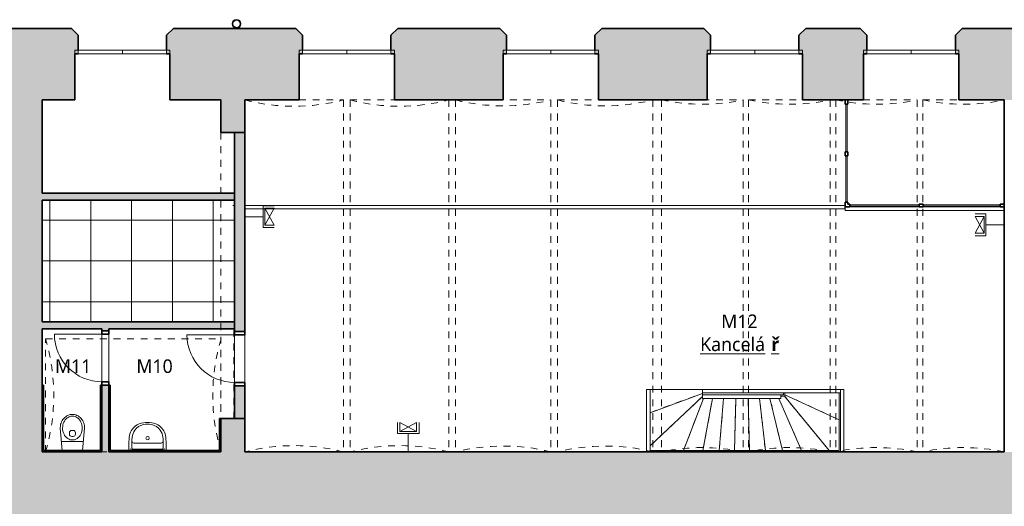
# Model space of a CAD drawing. Header units: metres. Extents: x -0.2 to 44.7, y -1.1 to 28.
# Tile 10 of 11: x 22 to 36.5, y 7.7 to 14.9. Entities that reach past the tile are written whole.
import ezdxf

# ---------------------------------------------------------------- set-up
doc = ezdxf.new("R2010")
doc.units = ezdxf.units.M
for name, pattern in [('AV - Cerch_ 1 tecka 4mm', [0.006, 0.004, -0.001, 0, -0.001]), ('AV - Cerch_ 2 tecky 4mm', [0.008, 0.004, -0.0015, 0, -0.001, 0, -0.0015]), ('AV - Tecka 1mm', [0.001, 0, -0.001])]:
    doc.linetypes.add(name, pattern=pattern)
doc.layers.add('AV-MISTNOSTI', color=7, linetype='AV - Tecka 1mm', lineweight=13, true_color=0x85cf54)
doc.layers.add('AV-TEXTY', color=5, linetype='Continuous', lineweight=13, true_color=0x0000ff)
for name, color, linetype, lineweight in [('AV-SRAFY', 7, 'Continuous', 35), ('AV-STAVBA', 7, 'Continuous', 18), ('AV-VYBAVENI', 7, 'Continuous', 18)]:
    doc.layers.add(name, color=color, linetype=linetype, lineweight=lineweight)
doc.styles.add('Trebuchet MS_B', font='trebuc.ttf', dxfattribs={"height": 0.2})

# ---------------------------------------------------------------- blocks, each defined once
blk = doc.blocks.new('GM_Otvor_obdélníkový - 4200x4810-947040-1NP mezipatro')
at = {"layer": 'AV-STAVBA', "color": 254, "linetype": 'AV - Cerch_ 1 tecka 4mm', "lineweight": 13, "true_color": 0xcccccc}
for p, q in [((-2.1, 0.175), (2.1, 0.175)), ((-2.1, -0.175), (2.1, -0.175)), ((-2.1, -0.175), (2.1, -0.175))]:
    blk.add_line(p, q, dxfattribs=at)
blk = doc.blocks.new('DO_1-L_Ocel_ - 700x1970_150-958473-1NP mezipatro')
at = {"layer": 'AV-STAVBA', "color": 254, "true_color": 0xcccccc}
for p, q in [((0.35, 0.775), (0.35, 0.075)), ((-0.35, 0.075), (0.35, 0.075)), ((-0.35, -0.075), (0.35, -0.075))]:
    blk.add_line(p, q, dxfattribs=at)
at = {"layer": 'AV-STAVBA', "color": 254, "linetype": 'AV - Cerch_ 1 tecka 4mm', "true_color": 0xcccccc}
for p, q in [((-0.4, 0.075), (0.4, 0.075)), ((-0.35, 0.075), (0.35, 0.075)), ((-0.4, -0.075), (0.4, -0.075)), ((-0.35, -0.075), (0.35, -0.075))]:
    blk.add_line(p, q, dxfattribs=at)
at = {"layer": 'AV-STAVBA', "color": 254, "lineweight": 35, "true_color": 0xcccccc}
for p, q in [((-0.35, 0.075), (-0.4, 0.075)), ((-0.35, -0.075), (-0.35, 0.075)), ((0.4, 0.075), (0.35, 0.075)), ((0.35, 0.075), (0.35, -0.075)), ((-0.4, -0.075), (-0.35, -0.075)), ((0.35, -0.075), (0.4, -0.075))]:
    blk.add_line(p, q, dxfattribs=at)
at = {"layer": 'AV-STAVBA', "color": 254, "true_color": 0xcccccc}
blk.add_arc((0.35, 0.075), 0.7, 90, 180, dxfattribs=at)
blk = doc.blocks.new('DO_1-L_Ocel_ - 700x1970_100-947950-1NP mezipatro')
at = {"layer": 'AV-STAVBA', "color": 254, "true_color": 0xcccccc}
for p, q in [((0.35, 0.75), (0.35, 0.05)), ((-0.35, 0.05), (0.35, 0.05)), ((-0.35, -0.05), (0.35, -0.05))]:
    blk.add_line(p, q, dxfattribs=at)
at = {"layer": 'AV-STAVBA', "color": 254, "linetype": 'AV - Cerch_ 1 tecka 4mm', "true_color": 0xcccccc}
for p, q in [((-0.4, 0.05), (0.4, 0.05)), ((-0.35, 0.05), (0.35, 0.05)), ((-0.4, -0.05), (0.4, -0.05)), ((-0.35, -0.05), (0.35, -0.05))]:
    blk.add_line(p, q, dxfattribs=at)
at = {"layer": 'AV-STAVBA', "color": 254, "lineweight": 35, "true_color": 0xcccccc}
for p, q in [((-0.35, 0.05), (-0.4, 0.05)), ((-0.35, -0.05), (-0.35, 0.05)), ((0.4, 0.05), (0.35, 0.05)), ((0.35, 0.05), (0.35, -0.05)), ((-0.4, -0.05), (-0.35, -0.05)), ((0.35, -0.05), (0.4, -0.05))]:
    blk.add_line(p, q, dxfattribs=at)
at = {"layer": 'AV-STAVBA', "color": 254, "true_color": 0xcccccc}
blk.add_arc((0.35, 0.05), 0.7, 90, 180, dxfattribs=at)
blk = doc.blocks.new('WI_2222_bez středního sloupku - 1400x3440-1056389-1NP mezipatro')
at = {"layer": 'AV-STAVBA', "color": 254, "true_color": 0xcccccc}
for p, q in [((-0.7, 0.155), (-0.7, 0.205)), ((-0.7, 0.205), (0.7, 0.205)), ((-0.7, 0.155), (0.7, 0.155)), ((0, 0.205), (-0.65, 0.205)), ((-0.65, 0.205), (-0.65, 0.155)), ((-0.65, 0.155), (-0.65, 0.205)), ((-0.65, 0.155), (0, 0.155)), ((0.65, 0.205), (0, 0.205)), ((0, 0.205), (0, 0.155)), ((0, 0.205), (0, 0.155)), ((0, 0.155), (0.65, 0.155)), ((0.65, 0.205), (0.65, 0.155)), ((0.65, 0.155), (0.65, 0.205)), ((0.7, 0.155), (0.7, 0.205))]:
    blk.add_line(p, q, dxfattribs=at)
blk = doc.blocks.new('GM_Void_valená klenba - GM_Void_valená klenba-1557071-1NP mezipatro')
at = {"layer": 'AV-STAVBA', "color": 254, "linetype": 'AV - Cerch_ 1 tecka 4mm', "lineweight": 13, "true_color": 0xcccccc}
for p, q in [((-0.725, 2.585), (-0.725, -2.585)), ((-0.725, 2.585), (0.725, 2.585)), ((0.725, 2.585), (0.725, -2.585)), ((-0.725, -2.585), (0.725, -2.585))]:
    blk.add_line(p, q, dxfattribs=at)
for centre, start, end in [((0, 5.393), 255.5225, 284.4775), ((0, -5.393), 75.5225, 104.4775)]:
    blk.add_arc(centre, 2.9, start, end, dxfattribs=at)
blk = doc.blocks.new('GM_Void_valená klenba - GM_Void_valená klenba-1557072-1NP mezipatro')
at = {"layer": 'AV-STAVBA', "color": 254, "linetype": 'AV - Cerch_ 1 tecka 4mm', "lineweight": 13, "true_color": 0xcccccc}
for p, q in [((-0.7, 2.585), (-0.7, -2.585)), ((-0.7, 2.585), (0.7, 2.585)), ((0.7, 2.585), (0.7, -2.585)), ((-0.7, -2.585), (0.7, -2.585))]:
    blk.add_line(p, q, dxfattribs=at)
for centre, start, end in [((0, 5.399), 256.032, 283.968), ((0, -5.399), 76.032, 103.968)]:
    blk.add_arc(centre, 2.9, start, end, dxfattribs=at)
blk = doc.blocks.new('GM_Void_valená klenba - GM_Void_valená klenba-1557073-1NP mezipatro')
at = {"layer": 'AV-STAVBA', "color": 254, "linetype": 'AV - Cerch_ 1 tecka 4mm', "lineweight": 13, "true_color": 0xcccccc}
for p, q in [((-0.6, 2.585), (-0.6, -2.585)), ((-0.6, 2.585), (0.6, 2.585)), ((0.6, 2.585), (0.6, -2.585)), ((-0.6, -2.585), (0.6, -2.585))]:
    blk.add_line(p, q, dxfattribs=at)
for centre, start, end in [((0, 5.422), 258.0595, 281.9405), ((0, -5.422), 78.0595, 101.9405)]:
    blk.add_arc(centre, 2.9, start, end, dxfattribs=at)
blk = doc.blocks.new('Railing - Railing-1374082-1NP mezipatro')
at = {"layer": 'AV-STAVBA', "color": 254, "true_color": 0xcccccc}
for p, q in [((32.035, 9.314), (32.035, 9.364)), ((33.19, 9.364), (32.035, 9.364)), ((33.19, 9.314), (32.035, 9.314)), ((33.19, 9.364), (33.19, 9.314))]:
    blk.add_line(p, q, dxfattribs=at)
blk = doc.blocks.new('GM_Void_valená klenba - GM_Void_valená klenba-1524359-1NP mezipatro')
at = {"layer": 'AV-STAVBA', "color": 254, "linetype": 'AV - Cerch_ 1 tecka 4mm', "lineweight": 13, "true_color": 0xcccccc}
for p, q in [((-0.83, 1.265), (-0.83, -1.315)), ((-0.83, 1.265), (0.83, 1.265)), ((0.83, 1.265), (0.83, -1.315)), ((-0.83, -1.315), (0.83, -1.315))]:
    blk.add_line(p, q, dxfattribs=at)
for centre, start, end in [((0, 4.044), 253.369, 286.631), ((0, -4.094), 73.369, 106.631)]:
    blk.add_arc(centre, 2.9, start, end, dxfattribs=at)
blk = doc.blocks.new('Railing - Railing-1385250-1NP mezipatro')
at = {"layer": 'AV-STAVBA', "color": 254, "true_color": 0xcccccc}
for p, q in [((32.035, 9.395), (32.035, 9.445)), ((34.065, 9.445), (32.035, 9.445)), ((34.065, 9.445), (34.065, 9.395)), ((34.065, 9.445), (34.115, 9.445)), ((34.065, 9.445), (34.065, 8.528)), ((34.115, 8.528), (34.115, 9.445)), ((32.035, 9.395), (34.065, 9.395))]:
    blk.add_line(p, q, dxfattribs=at)
blk = doc.blocks.new('Railing - Railing-1385278-1NP mezipatro')
at = {"layer": 'AV-STAVBA', "color": 254, "true_color": 0xcccccc}
for p, q in [((31.215, 9.445), (31.265, 9.445)), ((31.215, 9.445), (31.215, 8.528)), ((31.265, 8.528), (31.265, 9.445))]:
    blk.add_line(p, q, dxfattribs=at)
blk = doc.blocks.new('Obdélníková příčel - Koncepční příčel interiérová 60_40-1385700-1NP mezipatro')
at = {"layer": 'AV-STAVBA', "color": 254, "lineweight": 35, "true_color": 0xcccccc}
for p, q in [((0, 0.02), (-0.06, 0.02)), ((-0.06, 0.02), (-0.06, -0.02)), ((0, -0.02), (0, 0.02)), ((-0.06, -0.02), (0, -0.02))]:
    blk.add_line(p, q, dxfattribs=at)
blk = doc.blocks.new('Systémový panel - Prosklený panel - Interiérový-1386554-1NP mezipatro')
at = {"layer": 'AV-STAVBA', "color": 254, "true_color": 0xcccccc}
for p, q in [((0.34, 0.01), (-0.34, 0.01)), ((-0.34, 0.01), (-0.34, -0.01)), ((0.34, -0.01), (0.34, 0.01)), ((-0.34, -0.01), (0.34, -0.01))]:
    blk.add_line(p, q, dxfattribs=at)
blk = doc.blocks.new('Obdélníková příčel - Koncepční příčel interiérová 60_40-1385705-1NP mezipatro')
at = {"layer": 'AV-STAVBA', "color": 254, "lineweight": 35, "true_color": 0xcccccc}
for p, q in [((-0.06, 0.02), (0, 0.02)), ((-0.06, -0.02), (-0.06, 0.02)), ((0, 0.02), (0, -0.02)), ((0, -0.02), (-0.06, -0.02))]:
    blk.add_line(p, q, dxfattribs=at)
blk = doc.blocks.new('Systémový panel - Prosklený panel - Interiérový-1386290-1NP mezipatro')
at = {"layer": 'AV-STAVBA', "color": 254, "true_color": 0xcccccc}
for p, q in [((0.567, 0.01), (-0.567, 0.01)), ((-0.567, 0.01), (-0.567, -0.01)), ((0.567, -0.01), (0.567, 0.01)), ((-0.567, -0.01), (0.567, -0.01))]:
    blk.add_line(p, q, dxfattribs=at)
blk = doc.blocks.new('L Corner Mullion - 50x50-1386591-1NP mezipatro')
at = {"layer": 'AV-STAVBA', "color": 254, "lineweight": 35, "true_color": 0xcccccc}
for p, q in [((-0.05, -0.02), (-0.05, 0.02)), ((-0.05, 0.02), (-0.02, 0.02)), ((-0.02, 0.05), (0.02, 0.05)), ((-0.02, 0.02), (-0.02, 0.05)), ((0.02, 0.05), (0.02, -0.02)), ((0.02, -0.02), (-0.05, -0.02))]:
    blk.add_line(p, q, dxfattribs=at)
blk = doc.blocks.new('Systémový panel - Prosklený panel - Interiérový-1386556-1NP mezipatro')
at = {"layer": 'AV-STAVBA', "color": 254, "true_color": 0xcccccc}
for p, q in [((0.508, 0.01), (-0.508, 0.01)), ((-0.508, 0.01), (-0.508, -0.01)), ((0.508, -0.01), (0.508, 0.01)), ((-0.508, -0.01), (0.508, -0.01))]:
    blk.add_line(p, q, dxfattribs=at)
blk = doc.blocks.new('Obdélníková příčel - Koncepční příčel interiérová 60_40-1386247-1NP mezipatro')
at = {"layer": 'AV-STAVBA', "color": 254, "lineweight": 35, "true_color": 0xcccccc}
for p, q in [((-0.03, 0.02), (0.03, 0.02)), ((-0.03, -0.02), (-0.03, 0.02)), ((0.03, 0.02), (0.03, -0.02)), ((0.03, -0.02), (-0.03, -0.02))]:
    blk.add_line(p, q, dxfattribs=at)
blk = doc.blocks.new('Systémový panel - Prosklený panel - Interiérový-1386271-1NP mezipatro')
at = {"layer": 'AV-STAVBA', "color": 254, "true_color": 0xcccccc}
for p, q in [((0.35, 0.01), (-0.35, 0.01)), ((-0.35, 0.01), (-0.35, -0.01)), ((0.35, -0.01), (0.35, 0.01)), ((-0.35, -0.01), (0.35, -0.01))]:
    blk.add_line(p, q, dxfattribs=at)
blk = doc.blocks.new('Railing - Railing-1386329-1NP mezipatro')
at = {"layer": 'AV-STAVBA', "color": 254, "true_color": 0xcccccc}
for p, q in [((34.13, 12.148), (25.305, 12.148)), ((25.305, 12.098), (34.13, 12.098)), ((34.13, 12.148), (34.13, 12.098))]:
    blk.add_line(p, q, dxfattribs=at)
blk = doc.blocks.new('Railing - Railing-1386443-1NP mezipatro')
at = {"layer": 'AV-STAVBA', "color": 254, "true_color": 0xcccccc}
for p, q in [((34.135, 12.076), (34.135, 12.126)), ((36.475, 12.126), (34.135, 12.126)), ((34.135, 12.076), (36.475, 12.076))]:
    blk.add_line(p, q, dxfattribs=at)
blk = doc.blocks.new('Koncepční umyvadlo - 550x400-1470811-1NP mezipatro')
at = {"layer": 'AV-VYBAVENI', "color": 254, "true_color": 0xcccccc}
for p, q in [((-0.15, 0.07), (-0.15, 0.01)), ((-0.13, 0.034), (-0.103, 0.03)), ((-0.103, 0.03), (0.353, 0.03)), ((-0.075, 0.12), (0.125, 0.12)), ((0.125, 0.12), (0.325, 0.12)), ((0.353, 0.03), (0.38, 0.034)), ((0.4, 0.01), (0.4, 0.07))]:
    blk.add_line(p, q, dxfattribs=at)
blk.add_circle((0.125, 0.191), 0.025, dxfattribs=at)
for centre, radius, start, end in [((0.086, 0.187), 0.23, 126.9872, 174.6397), ((0.114, 0.182), 0.216, 143.7612, 174.2094), ((0.111, 0.183), 0.213, 102.9464, 143.5152), ((0.087, 0.189), 0.229, 95.9722, 127.4241), ((0.125, 0.021), 0.401, 81.122, 98.878), ((0.125, -0.005), 0.401, 81.122, 98.878), ((0.163, 0.189), 0.229, 52.5759, 84.0278), ((0.139, 0.183), 0.213, 36.4848, 77.0536), ((0.164, 0.187), 0.23, 5.3603, 53.0128), ((0.136, 0.182), 0.216, 5.7906, 36.2388), ((1.373, 0.063), 1.523, 174.4928, 179.7382), ((0.092, 0.162), 0.197, 167.8887, 183.5287), ((-0.075, 0.15), 0.03, 180, 270), ((1.218, 0.115), 1.323, 178.4771, 183.6753), ((0.325, 0.15), 0.03, 270, 360), ((0.158, 0.162), 0.197, 356.4713, 12.1113), ((-0.966, 0.115), 1.321, 356.3208, 1.5269), ((-1.123, 0.063), 1.523, 0.2618, 5.5072)]:
    blk.add_arc(centre, radius, start, end, dxfattribs=at)
blk = doc.blocks.new('Koncepční WC - WC NADRZ-1470814-1NP mezipatro')
at = {"layer": 'AV-VYBAVENI', "color": 254, "lineweight": 13, "true_color": 0xcccccc}
for p, q in [((-0.03, 0.449), (-0.04, 0.432)), ((-0.019, 0.466), (-0.03, 0.449)), ((-0.007, 0.481), (-0.019, 0.466)), ((0.007, 0.495), (-0.007, 0.481)), ((0.002, 0.441), (-0.005, 0.428)), ((0.015, 0.46), (0.002, 0.441)), ((0.022, 0.507), (0.007, 0.495)), ((0.031, 0.478), (0.015, 0.46)), ((0.038, 0.518), (0.022, 0.507)), ((0.04, 0.486), (0.031, 0.478)), ((0.054, 0.526), (0.038, 0.518)), ((0.056, 0.497), (0.04, 0.486)), ((0.071, 0.532), (0.054, 0.526)), ((0.071, 0.504), (0.056, 0.497)), ((0.088, 0.537), (0.071, 0.532)), ((0.08, 0.508), (0.071, 0.504)), ((0.099, 0.513), (0.08, 0.508)), ((0.104, 0.539), (0.088, 0.537)), ((0.117, 0.515), (0.099, 0.513)), ((0.12, 0.54), (0.104, 0.539)), ((0.12, 0.515), (0.117, 0.515)), ((0.137, 0.539), (0.12, 0.54)), ((0.124, 0.515), (0.12, 0.515)), ((0.142, 0.513), (0.124, 0.515)), ((0.153, 0.537), (0.137, 0.539)), ((0.161, 0.508), (0.142, 0.513)), ((0.17, 0.532), (0.153, 0.537)), ((0.17, 0.504), (0.161, 0.508)), ((0.187, 0.526), (0.17, 0.532)), ((0.184, 0.497), (0.17, 0.504)), ((0.201, 0.486), (0.184, 0.497)), ((0.203, 0.518), (0.187, 0.526)), ((0.209, 0.478), (0.201, 0.486)), ((0.219, 0.507), (0.203, 0.518)), ((0.226, 0.46), (0.209, 0.478)), ((0.234, 0.495), (0.219, 0.507)), ((0.239, 0.441), (0.226, 0.46)), ((0.248, 0.481), (0.234, 0.495)), ((0.246, 0.428), (0.239, 0.441)), ((0.26, 0.466), (0.248, 0.481)), ((0.271, 0.449), (0.26, 0.466)), ((0.28, 0.432), (0.271, 0.449)), ((-0.057, 0.376), (-0.06, 0.34)), ((-0.06, 0.34), (-0.029, 0.01)), ((-0.053, 0.395), (-0.057, 0.376)), ((-0.047, 0.414), (-0.053, 0.395)), ((-0.04, 0.432), (-0.047, 0.414)), ((-0.023, 0.364), (-0.025, 0.342)), ((-0.025, 0.342), (-0.024, 0.32)), ((-0.024, 0.32), (-0.019, 0.292)), ((-0.02, 0.386), (-0.023, 0.364)), ((-0.014, 0.406), (-0.02, 0.386)), ((-0.019, 0.292), (-0.013, 0.27)), ((-0.005, 0.428), (-0.014, 0.406)), ((0.11, 0.305), (0.12, 0.305)), ((0.12, 0.305), (0.13, 0.305)), ((0.255, 0.406), (0.246, 0.428)), ((0.253, 0.27), (0.26, 0.292)), ((0.26, 0.386), (0.255, 0.406)), ((0.264, 0.364), (0.26, 0.386)), ((0.26, 0.292), (0.264, 0.32)), ((0.265, 0.342), (0.264, 0.364)), ((0.264, 0.32), (0.265, 0.342)), ((0.269, 0.01), (0.3, 0.34)), ((0.288, 0.414), (0.28, 0.432)), ((0.293, 0.395), (0.288, 0.414)), ((0.297, 0.376), (0.293, 0.395)), ((0.3, 0.34), (0.297, 0.376)), ((-0.013, 0.27), (-0.003, 0.248)), ((-0.003, 0.248), (0.006, 0.232)), ((0.006, 0.232), (0.019, 0.215)), ((0.019, 0.215), (0.034, 0.199)), ((0.034, 0.199), (0.052, 0.186)), ((0.052, 0.186), (0.07, 0.176)), ((0.07, 0.176), (0.089, 0.169)), ((0.075, 0.251), (0.075, 0.27)), ((0.089, 0.169), (0.102, 0.166)), ((0.102, 0.166), (0.12, 0.165)), ((0.12, 0.216), (0.11, 0.216)), ((0.13, 0.216), (0.12, 0.216)), ((0.12, 0.165), (0.139, 0.166)), ((0.139, 0.166), (0.152, 0.169)), ((0.152, 0.169), (0.171, 0.176)), ((0.165, 0.251), (0.165, 0.27)), ((0.171, 0.176), (0.189, 0.186)), ((0.189, 0.186), (0.206, 0.199)), ((0.206, 0.199), (0.222, 0.215)), ((0.222, 0.215), (0.234, 0.232)), ((0.234, 0.232), (0.244, 0.248)), ((0.244, 0.248), (0.253, 0.27)), ((-0.041, 0.14), (0.12, 0.14)), ((0.12, 0.14), (0.282, 0.14))]:
    blk.add_line(p, q, dxfattribs=at)
for centre, start, end in [((0.11, 0.27), 90, 180), ((0.13, 0.27), 360, 90), ((0.11, 0.251), 180, 270), ((0.13, 0.251), 270, 0)]:
    blk.add_arc(centre, 0.035, start, end, dxfattribs=at)
blk = doc.blocks.new('GM_Dešťový svod_03 - GM_Dešťový svod_03-1503405-1NP mezipatro')
at = {"layer": 'AV-STAVBA', "color": 254, "lineweight": 35, "true_color": 0xcccccc}
for radius, start, end in [(0.06, 90, 270), (0.058, 90, 270), (0.06, 270, 90), (0.058, 270, 90)]:
    blk.add_arc((25.184, 14.817), radius, start, end, dxfattribs=at)
blk = doc.blocks.new('D0089 - 1514 - OÚPSŘ_Benešova_rvt-1-1NP mezipatro')
at = {"layer": 'AV-SRAFY', "lineweight": 18, "true_color": 0xcccccc}
h = blk.add_hatch(color=254, dxfattribs=at)
h.paths.add_polyline_path([(22.325, 13.848), (22.325, 14.748), (21.47, 14.748), (21.31, 14.598), (21.066, 14.598), (21.066, 14.298), (21.545, 14.298), (21.545, 13.848), (21.825, 13.848)])
h.paths.add_polyline_path([(17.415, 13.848), (17.945, 13.848), (17.945, 14.298), (18.414, 14.298), (18.414, 14.598), (18.19, 14.598), (18.03, 14.748), (17.415, 14.748), (17.415, 14.048)])
h = blk.add_hatch(color=254, dxfattribs=at)
h.paths.add_polyline_path([(38.685, 13.698), (39.145, 13.698), (39.145, 14.748), (38.685, 14.748)])
h.paths.add_polyline_path([(36.475, 13.698), (37.335, 13.698), (37.335, 14.748), (35.855, 14.748), (35.755, 14.648), (35.755, 14.378), (35.805, 14.378), (35.805, 13.698)])
h.paths.add_polyline_path([(34.405, 13.698), (34.405, 14.378), (34.455, 14.378), (34.455, 14.648), (34.355, 14.748), (33.555, 14.748), (33.455, 14.648), (33.455, 14.378), (33.505, 14.378), (33.505, 13.698)])
h.paths.add_polyline_path([(32.105, 13.698), (32.105, 14.378), (32.155, 14.378), (32.155, 14.648), (32.055, 14.748), (30.555, 14.748), (30.455, 14.648), (30.455, 14.378), (30.505, 14.378), (30.505, 13.698), (31.457, 13.698)])
h.paths.add_polyline_path([(29.105, 13.698), (29.105, 14.378), (29.155, 14.378), (29.155, 14.648), (29.055, 14.748), (27.555, 14.748), (27.455, 14.648), (27.455, 14.378), (27.505, 14.378), (27.505, 13.698)])
h.paths.add_polyline_path([(26.105, 13.698), (26.105, 14.378), (26.155, 14.378), (26.155, 14.648), (26.055, 14.748), (24.255, 14.748), (24.155, 14.648), (24.155, 14.378), (24.205, 14.378), (24.205, 13.698), (25.39, 13.698)])
h.paths.add_polyline_path([(22.805, 13.698), (22.805, 14.378), (22.855, 14.378), (22.855, 14.648), (22.755, 14.748), (22.325, 14.748), (22.325, 13.698)])
for points in [[(22.325, 8.528), (22.325, 13.848), (21.825, 13.848), (21.825, 8.528)], [(25.155, 12.228), (25.155, 12.328), (22.325, 12.328), (22.325, 12.228), (23.367, 12.228)], [(23.205, 10.338), (25.155, 10.338), (25.155, 10.438), (22.325, 10.438), (22.325, 10.338), (22.356, 10.338)], [(22.345, 8.528), (22.345, 9.508), (22.325, 9.508), (22.325, 8.528)], [(23.205, 8.548), (23.205, 9.508), (23.185, 9.508), (23.185, 8.548)], [(23.325, 8.528), (23.325, 9.508), (23.305, 9.508), (23.305, 8.528)], [(24.955, 8.548), (24.955, 9.018), (24.935, 9.018), (24.935, 8.548)], [(23.205, 8.528), (23.205, 8.548), (22.345, 8.548), (22.345, 8.528)], [(24.955, 8.528), (24.955, 8.548), (23.325, 8.548), (23.325, 8.528), (23.367, 8.528)], [(22.356, 1.348), (22.405, 1.348), (22.405, 8.528), (21.825, 8.528), (21.825, 1.348)]]:
    blk.add_hatch(color=254, dxfattribs=at).paths.add_polyline_path(points)
h = blk.add_hatch(color=254, dxfattribs=at)
h.paths.add_polyline_path([(24.955, 8.528), (25.305, 8.528), (25.305, 9.018), (24.955, 9.018)])
h.paths.add_polyline_path([(24.955, 13.218), (25.305, 13.218), (25.305, 13.698), (24.955, 13.698), (24.955, 13.533)])
h = blk.add_hatch(color=254, dxfattribs=at)
h.paths.add_polyline_path([(25.155, 9.018), (25.305, 9.018), (25.305, 9.498), (25.155, 9.498)])
h.paths.add_polyline_path([(25.305, 10.298), (25.305, 13.218), (25.155, 13.218), (25.155, 10.298)])
h = blk.add_hatch(color=254, dxfattribs=at)
h.paths.add_polyline_path([(23.305, 8.528), (23.305, 9.508), (23.205, 9.508), (23.205, 8.528)])
h.paths.add_polyline_path([(23.205, 10.308), (23.305, 10.308), (23.305, 10.338), (23.205, 10.338)])
h = blk.add_hatch(color=254, dxfattribs=at)
h.paths.add_polyline_path([(39.145, 7.578), (39.145, 8.528), (38.86, 8.528), (38.86, 7.578)])
h.paths.add_polyline_path([(36.98, 7.578), (36.98, 8.528), (22.405, 8.528), (22.405, 7.578), (35.503, 7.578)])
at = {"layer": 'AV-STAVBA', "true_color": 0xcccccc}
h = blk.add_hatch(dxfattribs=at)
h.set_pattern_fill('FP_1', color=254, style=0, pattern_type=2)
h.set_pattern_definition([(0, (23.64, 11.333), (0, 0.6), []), (90, (23.64, 11.333), (-0.6, 4e-17), [])])
h.paths.add_polyline_path([(22.325, 10.438), (25.155, 10.438), (25.155, 12.228), (22.325, 12.228), (22.325, 10.51)])
at = {"layer": 'AV-MISTNOSTI', "color": 254, "true_color": 0xe6f5dc}
for p, q in [((25.155, 12.148), (25.13, 12.148)), ((34.135, 12.148), (34.13, 12.148))]:
    blk.add_line(p, q, dxfattribs=at)
at = {"layer": 'AV-STAVBA', "color": 254, "lineweight": 35, "true_color": 0xcccccc}
for p, q in [((22.325, 14.748), (21.47, 14.748)), ((22.755, 14.748), (22.325, 14.748)), ((22.855, 14.648), (22.755, 14.748)), ((22.855, 14.428), (22.855, 14.648)), ((24.255, 14.748), (24.155, 14.648)), ((24.155, 14.648), (24.155, 14.428)), ((26.055, 14.748), (24.255, 14.748)), ((26.155, 14.648), (26.055, 14.748)), ((26.155, 14.428), (26.155, 14.648)), ((27.555, 14.748), (27.455, 14.648)), ((27.455, 14.648), (27.455, 14.428)), ((29.055, 14.748), (27.555, 14.748)), ((29.155, 14.648), (29.055, 14.748)), ((29.155, 14.428), (29.155, 14.648)), ((30.555, 14.748), (30.455, 14.648)), ((30.455, 14.648), (30.455, 14.428)), ((32.055, 14.748), (30.555, 14.748)), ((32.155, 14.648), (32.055, 14.748)), ((32.155, 14.428), (32.155, 14.648)), ((33.555, 14.748), (33.455, 14.648)), ((33.455, 14.648), (33.455, 14.428)), ((34.355, 14.748), (33.555, 14.748)), ((34.455, 14.648), (34.355, 14.748)), ((34.455, 14.428), (34.455, 14.648)), ((35.855, 14.748), (35.755, 14.648)), ((35.755, 14.648), (35.755, 14.428)), ((37.335, 14.748), (35.855, 14.748)), ((22.805, 13.698), (22.805, 14.378)), ((22.805, 14.378), (22.855, 14.378)), ((24.155, 14.378), (24.205, 14.378)), ((24.205, 14.378), (24.205, 13.698)), ((26.105, 13.698), (26.105, 14.378)), ((26.105, 14.378), (26.155, 14.378)), ((27.455, 14.378), (27.505, 14.378)), ((27.505, 14.378), (27.505, 13.698)), ((29.105, 13.698), (29.105, 14.378)), ((29.105, 14.378), (29.155, 14.378)), ((30.455, 14.378), (30.505, 14.378)), ((30.505, 14.378), (30.505, 13.698)), ((32.105, 13.698), (32.105, 14.378)), ((32.105, 14.378), (32.155, 14.378)), ((33.455, 14.378), (33.505, 14.378)), ((33.505, 14.378), (33.505, 13.698)), ((34.405, 13.698), (34.405, 14.378)), ((34.405, 14.378), (34.455, 14.378)), ((35.755, 14.378), (35.805, 14.378)), ((35.805, 14.378), (35.805, 13.698)), ((22.325, 13.698), (22.805, 13.698)), ((22.325, 12.328), (22.325, 13.698)), ((24.205, 13.698), (24.955, 13.698)), ((24.955, 13.698), (24.955, 13.218)), ((25.305, 13.218), (25.305, 13.698)), ((25.305, 13.698), (26.105, 13.698)), ((27.505, 13.698), (29.105, 13.698)), ((30.505, 13.698), (32.105, 13.698)), ((33.505, 13.698), (34.405, 13.698)), ((35.805, 13.698), (36.475, 13.698)), ((36.475, 13.698), (36.475, 8.528)), ((24.955, 13.218), (25.305, 13.218)), ((25.305, 13.218), (25.155, 13.218)), ((25.155, 13.218), (25.155, 10.298)), ((25.305, 10.298), (25.305, 13.218)), ((25.155, 12.328), (22.325, 12.328)), ((25.155, 12.228), (25.155, 12.328)), ((22.325, 10.438), (22.325, 12.228)), ((22.325, 12.228), (25.155, 12.228)), ((25.155, 10.438), (22.325, 10.438)), ((25.155, 10.338), (25.155, 10.438)), ((22.325, 10.338), (23.205, 10.338)), ((22.325, 8.528), (22.325, 10.338)), ((23.205, 10.338), (23.205, 10.308)), ((23.205, 10.308), (23.305, 10.308)), ((23.305, 10.338), (25.155, 10.338)), ((23.305, 10.308), (23.305, 10.338)), ((25.155, 10.298), (25.305, 10.298)), ((22.325, 9.508), (22.325, 8.528)), ((22.345, 9.508), (22.325, 9.508)), ((22.345, 8.548), (22.345, 9.508)), ((23.205, 9.508), (23.185, 9.508)), ((23.185, 9.508), (23.185, 8.548)), ((23.305, 9.508), (23.205, 9.508)), ((23.205, 9.508), (23.205, 8.528)), ((23.205, 8.548), (23.205, 9.508)), ((23.305, 8.528), (23.305, 9.508)), ((23.305, 9.508), (23.305, 8.528)), ((23.325, 9.508), (23.305, 9.508)), ((23.325, 8.548), (23.325, 9.508)), ((25.305, 9.498), (25.155, 9.498)), ((25.155, 9.498), (25.155, 9.018)), ((25.305, 9.018), (25.305, 9.498)), ((24.955, 9.018), (24.935, 9.018)), ((24.935, 9.018), (24.935, 8.548)), ((25.305, 9.018), (24.955, 9.018)), ((24.955, 9.018), (24.955, 8.528)), ((24.955, 8.548), (24.955, 9.018)), ((25.155, 9.018), (25.305, 9.018)), ((25.305, 8.528), (25.305, 9.018)), ((23.185, 8.548), (22.345, 8.548)), ((23.205, 8.528), (23.205, 8.548)), ((24.935, 8.548), (23.325, 8.548)), ((24.955, 8.528), (24.955, 8.548)), ((22.405, 8.528), (22.325, 8.528)), ((22.325, 8.528), (22.345, 8.528)), ((22.345, 8.528), (23.205, 8.528)), ((23.205, 8.528), (22.405, 8.528)), ((24.955, 8.528), (23.305, 8.528)), ((23.305, 8.528), (23.325, 8.528)), ((23.325, 8.528), (24.955, 8.528)), ((36.475, 8.528), (25.305, 8.528))]:
    blk.add_line(p, q, dxfattribs=at)
at = {"layer": 'AV-STAVBA', "color": 254, "true_color": 0xcccccc}
for p, q in [((34.135, 12.148), (34.13, 12.148)), ((23.205, 9.558), (23.205, 10.258)), ((23.305, 10.258), (23.305, 9.558)), ((25.155, 9.548), (25.155, 10.248)), ((25.155, 9.548), (25.155, 10.248)), ((25.305, 10.248), (25.305, 9.548)), ((25.305, 10.248), (25.305, 9.548)), ((31.265, 9.445), (32.035, 9.445)), ((31.265, 9.445), (32.035, 9.445)), ((31.265, 9.104), (32.035, 9.387)), ((31.265, 8.619), (32.035, 9.341)), ((31.758, 8.548), (32.049, 9.314)), ((32.035, 9.368), (32.035, 9.395)), ((32.035, 9.368), (32.035, 9.364)), ((33.228, 9.368), (32.035, 9.368)), ((32.043, 8.548), (32.183, 9.314)), ((32.282, 8.548), (32.347, 9.314)), ((32.506, 8.548), (32.526, 9.314)), ((32.727, 8.548), (32.707, 9.314)), ((32.961, 8.548), (32.875, 9.314)), ((33.211, 8.548), (33.029, 9.314)), ((33.492, 8.548), (33.16, 9.314)), ((33.242, 9.348), (33.19, 9.348)), ((33.248, 9.394), (33.228, 9.394)), ((33.228, 9.394), (33.228, 9.368)), ((33.248, 9.348), (33.242, 9.348)), ((33.899, 8.548), (33.242, 9.348)), ((33.248, 9.394), (33.248, 9.368)), ((34.048, 9.394), (33.248, 9.394)), ((33.248, 9.348), (33.248, 9.368)), ((34.048, 8.998), (33.248, 9.367)), ((34.065, 9.394), (34.048, 9.394)), ((34.048, 9.394), (34.048, 8.998)), ((34.048, 8.998), (34.048, 8.8)), ((34.048, 8.8), (34.048, 8.548)), ((31.482, 8.548), (31.265, 8.548)), ((31.758, 8.548), (31.482, 8.548)), ((32.043, 8.548), (31.758, 8.548)), ((32.282, 8.548), (32.043, 8.548)), ((32.506, 8.548), (32.282, 8.548)), ((32.727, 8.548), (32.506, 8.548)), ((32.961, 8.548), (32.727, 8.548)), ((33.211, 8.548), (32.961, 8.548)), ((33.492, 8.548), (33.211, 8.548)), ((33.899, 8.548), (33.492, 8.548)), ((34.033, 8.548), (33.899, 8.548)), ((34.048, 8.548), (34.033, 8.548))]:
    blk.add_line(p, q, dxfattribs=at)
at = {"layer": 'AV-STAVBA', "color": 254, "linetype": 'AV - Cerch_ 2 tecky 4mm', "true_color": 0xcccccc}
for p, q in [((31.265, 9.104), (32.035, 9.387)), ((31.265, 8.619), (32.035, 9.341)), ((31.758, 8.548), (32.049, 9.314)), ((32.043, 8.548), (32.183, 9.314)), ((32.282, 8.548), (32.347, 9.314)), ((32.506, 8.548), (32.526, 9.314)), ((32.727, 8.548), (32.707, 9.314)), ((32.961, 8.548), (32.875, 9.314)), ((33.211, 8.548), (33.029, 9.314)), ((33.492, 8.548), (33.16, 9.314)), ((33.899, 8.548), (33.242, 9.348)), ((34.048, 9.394), (33.248, 9.394)), ((34.048, 8.998), (33.248, 9.367))]:
    blk.add_line(p, q, dxfattribs=at)
at = {"layer": 'AV-STAVBA', "color": 254, "linetype": 'AV - Cerch_ 1 tecka 4mm', "lineweight": 13, "true_color": 0xcccccc}
for name, p in [('GM_Dešťový svod_03 - GM_Dešťový svod_03-1503405-1NP mezipatro', (0, 0)), ('WI_2222_bez středního sloupku - 1400x3440-1056389-1NP mezipatro', (23.505, 14.223)), ('WI_2222_bez středního sloupku - 1400x3440-1056389-1NP mezipatro', (26.805, 14.223)), ('WI_2222_bez středního sloupku - 1400x3440-1056389-1NP mezipatro', (29.805, 14.223)), ('WI_2222_bez středního sloupku - 1400x3440-1056389-1NP mezipatro', (32.805, 14.223)), ('WI_2222_bez středního sloupku - 1400x3440-1056389-1NP mezipatro', (35.105, 14.223)), ('GM_Void_valená klenba - GM_Void_valená klenba-1557071-1NP mezipatro', (26.03, 11.113)), ('GM_Void_valená klenba - GM_Void_valená klenba-1557071-1NP mezipatro', (27.58, 11.113)), ('GM_Void_valená klenba - GM_Void_valená klenba-1557072-1NP mezipatro', (29.105, 11.113)), ('GM_Void_valená klenba - GM_Void_valená klenba-1557072-1NP mezipatro', (30.605, 11.113)), ('GM_Void_valená klenba - GM_Void_valená klenba-1557073-1NP mezipatro', (32.035, 11.113)), ('GM_Void_valená klenba - GM_Void_valená klenba-1557073-1NP mezipatro', (33.315, 11.113)), ('GM_Void_valená klenba - GM_Void_valená klenba-1557073-1NP mezipatro', (34.595, 11.113)), ('GM_Void_valená klenba - GM_Void_valená klenba-1557073-1NP mezipatro', (35.875, 11.113)), ('Obdélníková příčel - Koncepční příčel interiérová 60_40-1385700-1NP mezipatro', (36.475, 12.148)), ('Railing - Railing-1386329-1NP mezipatro', (0, 0)), ('Railing - Railing-1386443-1NP mezipatro', (0, 0)), ('Railing - Railing-1385278-1NP mezipatro', (0, 0)), ('Railing - Railing-1385250-1NP mezipatro', (0, 0)), ('Railing - Railing-1374082-1NP mezipatro', (0, 0))]:
    blk.add_blockref(name, p, dxfattribs=at)
at = {"layer": 'AV-STAVBA', "color": 254, "linetype": 'AV - Cerch_ 1 tecka 4mm', "lineweight": 13, "true_color": 0xcccccc, "extrusion": (0, 0, -1), "rotation": 90.00000000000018}
for name, p in [('Obdélníková příčel - Koncepční příčel interiérová 60_40-1385705-1NP mezipatro', (-34.155, 13.698)), ('Obdélníková příčel - Koncepční příčel interiérová 60_40-1386247-1NP mezipatro', (-34.155, 12.908))]:
    blk.add_blockref(name, p, dxfattribs=at)
at = {"layer": 'AV-STAVBA', "color": 254, "linetype": 'AV - Cerch_ 1 tecka 4mm', "lineweight": 13, "true_color": 0xcccccc}
for name, p, rotation in [('Systémový panel - Prosklený panel - Interiérový-1386271-1NP mezipatro', (34.155, 13.288), 89.99999999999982), ('GM_Otvor_obdélníkový - 4200x4810-947040-1NP mezipatro', (25.13, 11.118), 269.9999999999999), ('Systémový panel - Prosklený panel - Interiérový-1386554-1NP mezipatro', (34.155, 12.538), 89.99999999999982), ('Systémový panel - Prosklený panel - Interiérový-1386556-1NP mezipatro', (34.713, 12.148), 180), ('Systémový panel - Prosklený panel - Interiérový-1386290-1NP mezipatro', (35.848, 12.148), 180), ('DO_1-L_Ocel_ - 700x1970_100-947950-1NP mezipatro', (23.255, 9.908), 89.99999999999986), ('DO_1-L_Ocel_ - 700x1970_150-958473-1NP mezipatro', (25.23, 9.898), 89.9999999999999), ('GM_Void_valená klenba - GM_Void_valená klenba-1524359-1NP mezipatro', (23.64, 9.358), 89.9999999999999)]:
    blk.add_blockref(name, p, dxfattribs=dict(at, rotation=rotation))
at = {"layer": 'AV-STAVBA', "color": 254, "linetype": 'AV - Cerch_ 1 tecka 4mm', "lineweight": 13, "true_color": 0xcccccc, "extrusion": (0, 0, -1)}
for name, p in [('L Corner Mullion - 50x50-1386591-1NP mezipatro', (-34.155, 12.148)), ('Obdélníková příčel - Koncepční příčel interiérová 60_40-1386247-1NP mezipatro', (-35.251, 12.148))]:
    blk.add_blockref(name, p, dxfattribs=at)
at = {"layer": 'AV-VYBAVENI', "color": 254, "linetype": 'AV - Cerch_ 1 tecka 4mm', "lineweight": 13, "true_color": 0xcccccc}
for name, p in [('Koncepční WC - WC NADRZ-1470814-1NP mezipatro', (22.65, 8.538)), ('Koncepční umyvadlo - 550x400-1470811-1NP mezipatro', (23.75, 8.538))]:
    blk.add_blockref(name, p, dxfattribs=at)
blk = doc.blocks.new('EF_Datová zásuvka - 2 vývody-835357-1NP mezipatro')
at = {"layer": 'AV-STAVBA'}
for p, q in [((25.305, 12.023), (25.31, 12.023)), ((25.31, 12.023), (25.31, 11.943)), ((25.31, 11.943), (25.305, 11.943)), ((25.31, 11.953), (25.31, 12.013)), ((25.31, 12.013), (25.31, 11.953)), ((25.31, 11.991), (25.31, 12.001)), ((25.31, 12.001), (25.31, 11.991)), ((25.31, 11.965), (25.31, 11.975)), ((25.31, 11.975), (25.31, 11.965))]:
    blk.add_line(p, q, dxfattribs=at)
blk = doc.blocks.new('EF_Datová zásuvka - 2 vývody-V8-1NP mezipatro')
at = {"layer": 'AV-STAVBA'}
for p, q in [((36.47, 11.903), (36.47, 11.823)), ((36.475, 11.903), (36.47, 11.903)), ((36.47, 11.833), (36.47, 11.893)), ((36.47, 11.893), (36.47, 11.833)), ((36.47, 11.871), (36.47, 11.881)), ((36.47, 11.881), (36.47, 11.871)), ((36.47, 11.845), (36.47, 11.855)), ((36.47, 11.855), (36.47, 11.845)), ((36.47, 11.823), (36.475, 11.823))]:
    blk.add_line(p, q, dxfattribs=at)

msp = doc.modelspace()

# ---------------------------------------------------------------- linework, layer by layer
at = {"layer": 'AV-MISTNOSTI'}
for p, q in [((34.135, 12.148), (34.13, 12.148)), ((25.145, 9.018), (25.145, 10.338)), ((23.205, 10.258), (23.205, 9.558)), ((23.305, 10.258), (23.305, 9.558))]:
    msp.add_line(p, q, dxfattribs=at)
at = {"layer": 'AV-TEXTY', "lineweight": 5}
for p, q in [((25.575, 12.143), (25.735, 12.143)), ((25.575, 11.983), (25.575, 12.143)), ((25.735, 11.86), (25.602, 12.106)), ((25.735, 12.106), (25.602, 11.86)), ((25.602, 12.106), (25.602, 11.86)), ((25.735, 12.106), (25.602, 12.106)), ((36.205, 12.023), (36.045, 12.023)), ((36.205, 11.863), (36.205, 12.023)), ((25.575, 11.983), (25.305, 11.983)), ((25.575, 11.983), (25.575, 11.823)), ((36.045, 11.986), (36.178, 11.74)), ((36.045, 11.74), (36.178, 11.986)), ((36.178, 11.986), (36.045, 11.986)), ((36.178, 11.74), (36.178, 11.986)), ((25.575, 11.823), (25.735, 11.823)), ((25.602, 11.86), (25.735, 11.86)), ((36.045, 11.74), (36.178, 11.74)), ((36.205, 11.863), (36.205, 11.703)), ((36.205, 11.863), (36.475, 11.863)), ((36.205, 11.703), (36.045, 11.703)), ((27.549, 8.798), (27.549, 8.958)), ((27.832, 8.958), (27.586, 8.825)), ((27.586, 8.958), (27.832, 8.825)), ((27.586, 8.958), (27.586, 8.825)), ((27.832, 8.825), (27.832, 8.958)), ((27.869, 8.798), (27.869, 8.958)), ((27.709, 8.798), (27.549, 8.798)), ((27.586, 8.825), (27.832, 8.825)), ((27.709, 8.798), (27.869, 8.798)), ((27.709, 8.798), (27.709, 8.528))]:
    msp.add_line(p, q, dxfattribs=at)

# ---------------------------------------------------------------- block references
at = {"lineweight": 5}
msp.add_blockref('D0089 - 1514 - OÚPSŘ_Benešova_rvt-1-1NP mezipatro', (0, 0), dxfattribs=at)
at = {"layer": 'AV-STAVBA'}
for name in ['EF_Datová zásuvka - 2 vývody-835357-1NP mezipatro', 'EF_Datová zásuvka - 2 vývody-V8-1NP mezipatro']:
    msp.add_blockref(name, (0, 0), dxfattribs=at)
at = {"layer": 'AV-STAVBA', "rotation": 89.99999999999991}
msp.add_blockref('EF_Datová zásuvka - 2 vývody-835357-1NP mezipatro', (39.692, -16.777), dxfattribs=at)

# ---------------------------------------------------------------- texts
at = {"layer": 'AV-MISTNOSTI', "color": 5, "linetype": 'Continuous', "lineweight": 5, "true_color": 0x0000ff, "char_height": 0.2, "attachment_point": 1, "style": 'Trebuchet MS_B'}
for s, insert, width in [('M12', (32.313, 10.546), 0.65738), ('\\LKancelá', (32.002, 10.209), 1.26667), ('\\L\\fTrebuchet MS|b1|i0|c238|p34|;\\Lř', (33.047, 10.209), 0.1443), ('M11', (22.514, 9.887), 0.65738), ('M10', (23.711, 9.887), 0.65738)]:
    msp.add_mtext(s, dxfattribs=dict(at, insert=insert, width=width))

doc.saveas('drawing.dxf')
